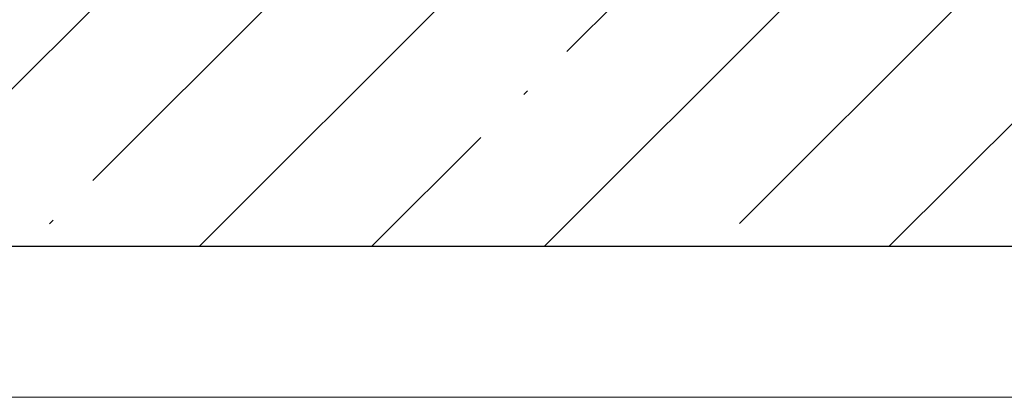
# Model space of a CAD drawing. Header units: millimetres. Extents: x 786 to 42540, y -7760 to 3796.
# Tile 247 of 256: x 39836 to 40487, y -6100 to -5850. Entities that reach past the tile are written whole.
import ezdxf

# ---------------------------------------------------------------- set-up
doc = ezdxf.new("R2010")
doc.units = ezdxf.units.MM
for name, color, linetype, lineweight in [('A-DETL-GENF', 7, 'Continuous', 13), ('A-FLOR', 7, 'Continuous', 13), ('A-FLOR-PATT', 7, 'Continuous', 25)]:
    doc.layers.add(name, color=color, linetype=linetype, lineweight=lineweight)

# ---------------------------------------------------------------- blocks, each defined once
blk = doc.blocks.new('Линия разрыва - М 1_50-5314776-Разрез по Рампе Р1_фрагмент пола')
at = {"layer": 'A-DETL-GENF', "lineweight": 5}
blk.add_line((83800, -6100), (80587.61, -6100), dxfattribs=at)

msp = doc.modelspace()

# ---------------------------------------------------------------- hatches: boundary and pattern name
at = {"layer": 'A-FLOR-PATT', "lineweight": 5}
h = msp.add_hatch(dxfattribs=at)
h.set_pattern_fill('FP_8', color=256, style=0, pattern_type=2)
h.set_pattern_definition([(45, (48694.21, -5700), (-114.0493, 114.0493), []), (45, (48808.26, -5700), (-114.0493, 114.0493), [201.613, -40.323, 3.353, -36.97])])
h.paths.add_polyline_path([(42440.27, -6000), (42440.27, -5750), (37240.27, -5750), (37240.27, -6000), (41291.34, -6000)])

# ---------------------------------------------------------------- linework, layer by layer
at = {"layer": 'A-FLOR', "lineweight": 25}
msp.add_line((37240.27, -6000), (42440.27, -6000), dxfattribs=at)

# ---------------------------------------------------------------- block references
at = {"layer": 'A-DETL-GENF'}
msp.add_blockref('Линия разрыва - М 1_50-5314776-Разрез по Рампе Р1_фрагмент пола', (-41359.73, 0), dxfattribs=at)

doc.saveas('drawing.dxf')
